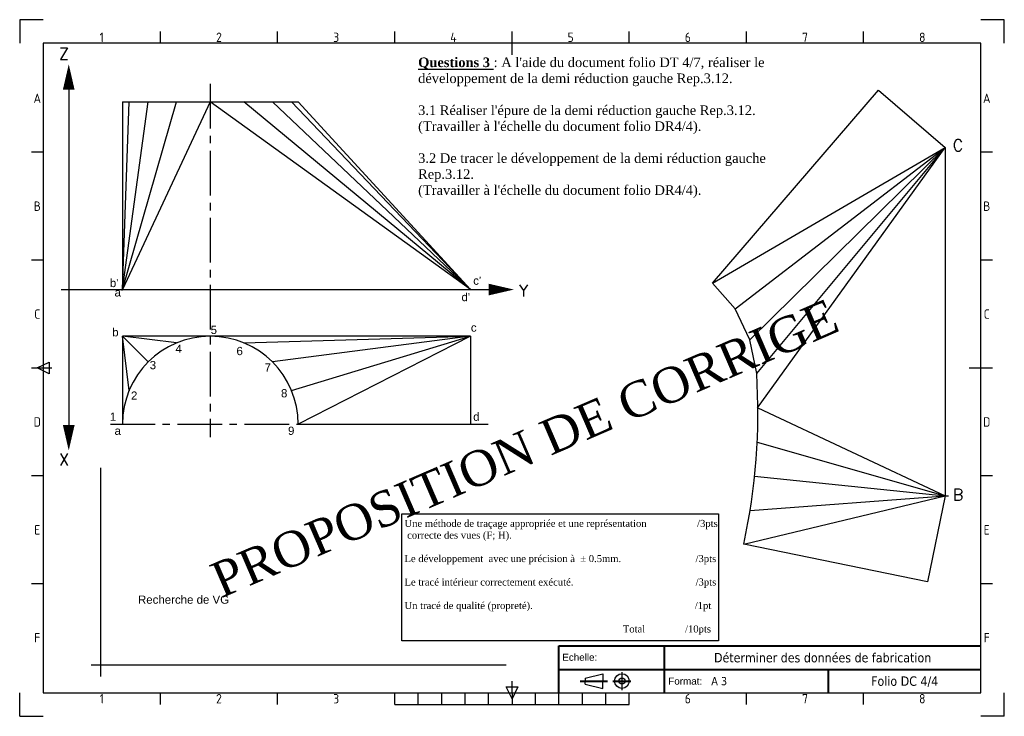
# Paper-space layout 'U21-DR2' of a CAD drawing. Header units: millimetres. Extents: x -3 to 417, y -5 to 292.
import ezdxf
from ezdxf.enums import TextEntityAlignment as Align

# ---------------------------------------------------------------- set-up
doc = ezdxf.new("R2010")
doc.units = ezdxf.units.MM
doc.linetypes.add('CENTER2', pattern=[28.575, 19.05, -3.175, 3.175, -3.175])
doc.layers.get('0').update_dxf_attribs({"lineweight": 30})
doc.layers.add('Axes', color=1, linetype='CENTER2', lineweight=25)
doc.layers.add('CARTOUCHE', color=7, linetype='Continuous', lineweight=40)
for name, color, linetype in [('Corrigé', 3, 'Continuous'), ('EPURE', 4, 'Continuous'), ('FRAME 050', 6, 'Continuous'), ('FRAME 070', 5, 'Continuous'), ('FRAME 200', 8, 'Continuous'), ('texte', 1, 'Continuous'), ('Title Block', 7, 'Continuous')]:
    doc.layers.add(name, color=color, linetype=linetype)
doc.styles.add('ISO Proportional', font='isocp.shx')
doc.styles.add('ROMAND', font='romand')
doc.styles.get("Standard").update_dxf_attribs({"font": 'ARIAL.TTF', "height": 3.5})
doc.styles.add('Texte de note (ISO)', font='TAHOMA.TTF')

# ---------------------------------------------------------------- blocks, each defined once
blk = doc.blocks.new('cadre_cartouche_sujet_bpro')
for p, q in [((-180, 20), (0, 20)), ((-180, 0), (-180, 20)), ((-135, 0), (-135, 20)), ((-180, 10), (0, 10)), ((-65, 0), (-65, 10)), ((-170.86, 5), (-159.32, 5)), ((-156.93, 5), (-149.32, 5))]:
    blk.add_line(p, q)
at = {"layer": 'Title Block'}
for p, q in [((-153.13, 8.81), (-153.13, 1.19)), ((-168.86, 6.32), (-161.32, 8.14)), ((-168.86, 6.32), (-168.86, 5)), ((-168.86, 3.68), (-168.86, 5)), ((-161.32, 8.14), (-161.32, 5)), ((-161.32, 1.86), (-161.32, 5)), ((-168.86, 3.68), (-161.32, 1.86))]:
    blk.add_line(p, q, dxfattribs=at)
for radius in [3.14, 1.32]:
    blk.add_circle((-153.13, 5), radius, dxfattribs=at)
at = {"char_height": 3, "attachment_point": 1}
for s, insert, width in [('{\\fArial|b0|i0|c0|p34;Echelle:}', (-178.55, 16.65), 17.1121), ('{\\fArial|b0|i0|c0|p34;Format:}', (-133.32, 6.5), 17.11)]:
    blk.add_mtext(s, dxfattribs=dict(at, insert=insert, width=width))
blk = doc.blocks.new('Texte_cart_bacpro')
at = {"style": 'Texte de note (ISO)', "flags": 4}
for tag, p in [('ECHELLE', (-163, 15)), ('FORMAT', (-115, 5))]:
    blk.add_attdef(tag, text='', height=3.5, dxfattribs=at).set_placement(p, align=Align.MIDDLE_LEFT)
for tag, p in [('TITRE', (-67.5, 15)), ('DOCUMENT', (-32.5, 5))]:
    blk.add_attdef(tag, text='', height=4, dxfattribs=at).set_placement(p, align=Align.MIDDLE_CENTER)

psp = doc.layouts.new('U21-DR2')

# ---------------------------------------------------------------- linework, layer by layer
at = {"color": 0}
for p, q in [((17.46, 262.15), (17.46, 119.18)), ((14.29, 176.95), (196.53, 176.95))]:
    psp.add_line(p, q, dxfattribs=at)
for p, q in [((40.35, 256.95), (40.35, 176.95)), ((40.35, 256.95), (115.35, 256.95)), ((188.85, 176.95), (115.35, 256.95)), ((40.35, 176.95), (188.85, 176.95)), ((40.35, 157.06), (40.35, 119.56)), ((188.85, 157.06), (40.35, 157.06)), ((188.85, 157.06), (188.85, 119.56)), ((115.35, 119.56), (188.85, 119.56)), ((31, 101), (31, 12)), ((389.79, 89.04), (392.79, 89.04)), ((27, 17), (204, 17))]:
    psp.add_line(p, q)
at = {"linetype": 'Continuous'}
psp.add_line((391.29, 223), (391.29, 89.04), dxfattribs=at)
at = {"color": 0}
for points in [[(17.46, 262.15, 5, 0, 0), (17.46, 273, 0, 0, 0)], [(196.53, 176.95, 5, 0, 0), (207.38, 176.95, 0, 0, 0)], [(17.46, 119.18, 5, 0, 0), (17.46, 108.33, 0, 0, 0)]]:
    psp.add_lwpolyline(points, format="xyseb", dxfattribs=at)
psp.add_arc((77.85, 119.56), 37.5, 0, 180)
at = {"layer": 'Axes'}
for p, q in [((77.85, 264.7), (77.85, 114)), ((35.23, 119.56), (115.35, 119.56)), ((188.85, 119.56), (196.44, 119.56))]:
    psp.add_line(p, q, dxfattribs=at)
at = {"layer": 'Corrigé', "color": 0, "linetype": 'Continuous'}
for p, q in [((292, 179.66), (362.87, 262)), ((362.87, 262), (391.29, 237.54)), ((391.29, 237.54), (391.29, 223)), ((301.7, 168.7), (292, 179.66)), ((308.04, 155.52), (301.7, 168.7)), ((310.91, 141.17), (308.04, 155.52)), ((391.29, 89.04), (383.72, 52.31)), ((383.72, 52.31), (305.37, 68.46))]:
    psp.add_line(p, q, dxfattribs=at)
at = {"layer": 'Corrigé', "color": 1, "linetype": 'Continuous'}
for p, q in [((292, 179.66), (391.29, 237.54)), ((301.7, 168.7), (391.29, 237.54)), ((308.04, 155.52), (391.29, 237.54)), ((310.91, 141.17), (391.29, 237.54)), ((311.29, 126.54), (391.29, 237.54)), ((311.44, 126.47), (391.29, 89.04)), ((311.14, 111.91), (391.29, 89.04)), ((310.03, 97.33), (391.29, 89.04)), ((305.37, 68.46), (391.29, 89.04)), ((308.1, 82.81), (391.29, 89.04))]:
    psp.add_line(p, q, dxfattribs=at)
at = {"layer": 'Corrigé', "color": 0, "linetype": 'Continuous'}
psp.add_arc((50.4, 124.45), 261.04, 347.6147, 3.6723, dxfattribs=at)
at = {"layer": 'EPURE', "color": 0}
psp.add_lwpolyline([(159.53, 81.34), (294.61, 81.34), (294.61, 27.16), (159.53, 27.16)], close=True, dxfattribs=at)
at = {"layer": 'EPURE'}
psp.add_point((43.2, 133.91), dxfattribs=at)
at = {"layer": 'FRAME 050'}
for p, q in [((56.54, 282.01), (56.54, 287.01)), ((106.54, 282.01), (106.54, 287.01)), ((156.54, 282.01), (156.54, 287.01)), ((206.54, 277.01), (206.54, 287.01)), ((256.54, 282.01), (256.54, 287.01)), ((306.54, 282.01), (306.54, 287.01)), ((356.54, 282.01), (356.54, 287.01)), ((77.85, 256.95), (40.35, 176.95)), ((40.35, 176.95), (43.2, 256.95)), ((40.35, 176.95), (51.33, 256.95)), ((40.35, 176.95), (63.49, 256.95)), ((188.85, 176.95), (77.85, 256.95)), ((188.85, 176.95), (92.2, 256.95)), ((188.85, 176.95), (104.36, 256.95)), ((188.85, 176.95), (112.49, 256.95)), ((6.54, 235.51), (1.54, 235.51)), ((411.54, 235.51), (406.54, 235.51)), ((6.54, 189.51), (1.54, 189.51)), ((411.54, 189.51), (406.54, 189.51)), ((43.2, 133.91), (40.35, 157.06)), ((40.35, 157.06), (51.33, 146.07)), ((63.49, 154.2), (40.35, 157.06)), ((92.2, 154.2), (188.85, 157.06)), ((188.85, 157.06), (104.36, 146.07)), ((112.49, 133.91), (188.85, 157.06)), ((188.85, 157.06), (115.35, 119.56)), ((1.54, 143.51), (10.18, 143.51)), ((4.04, 143.51), (9.04, 146.01)), ((9.04, 141.01), (4.04, 143.51)), ((9.04, 146.01), (9.04, 141.01)), ((401.54, 143.51), (411.54, 143.51)), ((6.54, 97.51), (1.54, 97.51)), ((411.54, 97.51), (406.54, 97.51)), ((6.54, 51.51), (1.54, 51.51)), ((411.54, 51.51), (406.54, 51.51)), ((206.54, 5.01), (206.54, 10.01)), ((56.54, 0.01), (56.54, 5.01)), ((106.54, 0.01), (106.54, 5.01)), ((156.54, 0.01), (156.54, 5.01)), ((166.54, 0.01), (166.54, 5.01)), ((176.54, 0.01), (176.54, 5.01)), ((186.54, 0.01), (186.54, 5.01)), ((196.54, 0.01), (196.54, 5.01)), ((204.04, 7.51), (209.04, 7.51)), ((206.54, 2.51), (204.04, 7.51)), ((209.04, 7.51), (206.54, 2.51)), ((206.54, 5.01), (206.54, 0.01)), ((216.54, 0.01), (216.54, 5.01)), ((226.54, 0.01), (226.54, 5.01)), ((236.54, 0.01), (236.54, 5.01)), ((246.54, 0.01), (246.54, 5.01)), ((256.54, 0.01), (256.54, 5.01)), ((306.54, 0.01), (306.54, 5.01)), ((356.54, 0.01), (356.54, 5.01)), ((156.54, 0.01), (256.54, 0.01))]:
    psp.add_line(p, q, dxfattribs=at)
at = {"layer": 'FRAME 070'}
for p, q in [((406.54, 282.01), (6.54, 282.01)), ((6.54, 282.01), (6.54, 5.01)), ((406.54, 5.01), (406.54, 282.01)), ((6.54, 5.01), (406.54, 5.01))]:
    psp.add_line(p, q, dxfattribs=at)
at = {"layer": 'FRAME 200'}
for p, q in [((-3.46, 292.01), (-3.46, 282.01)), ((6.54, 292.01), (-3.46, 292.01)), ((416.54, 292.01), (406.54, 292.01)), ((416.54, 282.01), (416.54, 292.01)), ((-3.46, -4.99), (-3.46, 5.01)), ((416.54, -4.99), (416.54, 5.01)), ((-3.46, -4.99), (6.54, -4.99)), ((416.54, -4.99), (406.54, -4.99))]:
    psp.add_line(p, q, dxfattribs=at)

# ---------------------------------------------------------------- block references
at = {"layer": 'CARTOUCHE'}
psp.add_blockref('cadre_cartouche_sujet_bpro', (406.54, 5.01), dxfattribs=at)
ref = psp.add_blockref('Texte_cart_bacpro', (406.54, 5.01), dxfattribs=at)
ref.add_attrib('TITRE', 'Déterminer des données de fabrication', dxfattribs={"layer": '0', "height": 4, "style": 'Texte de note (ISO)'}).set_placement((339.04, 20.01), align=Align.MIDDLE_CENTER)
ref.add_attrib('DOCUMENT', 'Folio DC 4/4', dxfattribs={"layer": '0', "height": 4, "style": 'Texte de note (ISO)'}).set_placement((374.04, 10.01), align=Align.MIDDLE_CENTER)
ref.add_attrib('FORMAT', 'A 3', dxfattribs={"layer": '0', "height": 3.5, "style": 'Texte de note (ISO)'}).set_placement((291.54, 10.01), align=Align.MIDDLE_LEFT)

# ---------------------------------------------------------------- texts
at = {"layer": 'EPURE', "insert": (76.64, 59.08), "char_height": 15, "width": 537.5888, "attachment_point": 1, "rotation": 23.3802}
psp.add_mtext('{\\fTimes New Roman|b0|i0|c0|p18;\\C0;PROPOSITION DE CORRIGE}', dxfattribs=at)
at = {"layer": 'EPURE', "insert": (160.67, 78.76), "char_height": 3, "width": 174.2311, "attachment_point": 1}
psp.add_mtext('{\\fTimes New Roman|b0|i0|c0|p18;\\C0;Une méthode de traçage appropriée et une représentation                   /3pts\\P correcte des vues (F; H).\\P\\pi87.116;\\P\\pi0;Le développement  avec une précision à  ± 0.5mm.                            /3pts\\P\\PLe tracé intérieur correctement exécuté.                                              /3pts\\P\\pi87.116;\\P\\pi0;Un tracé de qualité (propreté).                                                             /1pt\\P\\P\\pi45.543;                                          Total               /10pts}', dxfattribs=at)
at = {"layer": 'FRAME 050', "style": 'ISO Proportional'}
for s, p in [('1', (31.54, 284.51)), ('2', (81.54, 284.51)), ('3', (131.54, 284.51)), ('4', (181.54, 284.51)), ('5', (231.54, 284.51)), ('6', (281.54, 284.51)), ('7', (331.54, 284.51)), ('8', (381.54, 284.51)), ('A', (4.04, 258.51)), ('A', (409.04, 258.51)), ('B', (4.04, 212.51)), ('B', (409.04, 212.51)), ('C', (4.04, 166.51)), ('C', (409.04, 166.51)), ('D', (4.04, 120.51)), ('D', (409.04, 120.51)), ('E', (4.04, 74.51)), ('E', (409.04, 74.51)), ('F', (4.04, 28.51)), ('F', (409.04, 28.51)), ('1', (31.54, 2.51)), ('2', (81.54, 2.51)), ('3', (131.54, 2.51)), ('6', (281.54, 2.51)), ('7', (331.54, 2.51)), ('8', (381.54, 2.51))]:
    psp.add_text(s, height=4, dxfattribs=at).set_placement(p, align=Align.MIDDLE)
at = {"layer": 'texte', "style": 'ROMAND'}
for s, p in [('Z', (13.29, 275)), ('C', (394.52, 236)), ('Y', (209.57, 174)), ('X', (13.29, 102)), ('B', (394.52, 87))]:
    psp.add_text(s, height=5, dxfattribs=at).set_placement(p)
at = {"layer": 'texte'}
for s, p in [("b'", (35, 178)), ("c'", (190, 179)), ("a'", (37, 174)), ("d'", (185, 172)), ('b', (36, 157)), ('5', (78, 158)), ('c', (189, 159)), ('4', (63, 150)), ('6', (89, 149)), ('3', (52, 143)), ('7', (101, 142)), ('8', (108, 131)), ('2', (44, 130)), ('1', (35, 121)), ('d', (190, 121)), ('a', (37, 115)), ('9', (111, 115)), ('Recherche de VG', (47, 43))]:
    psp.add_text(s, height=3.5, dxfattribs=at).set_placement(p)
at = {"layer": 'texte', "insert": (166.49, 275.89), "char_height": 3.5, "width": 149, "attachment_point": 1}
psp.add_mtext("{\\fTimes New Roman|b1|i0|c0|p18;\\H1.167x;\\L\\C0;Questions 3\\~\\fTimes New Roman|b0|i0|c0|p18;\\l: A l'aide du document folio DT 4/7, réaliser le  développement de la demi réduction gauche Rep.3.12.\\P\\P3.1 Réaliser l'épure de la demi réduction gauche Rep.3.12.\\P(Travailler à l'échelle du document folio DR4/4).\\P\\P3.2\\fTimes New Roman|b1|i0|c0|p18;\\~\\fTimes New Roman|b0|i0|c0|p18;De tracer le développement de la demi réduction gauche Rep.3.12.\\P(Travailler à l'échelle du document folio DR4/4).}", dxfattribs=at)

doc.saveas('drawing.dxf')
